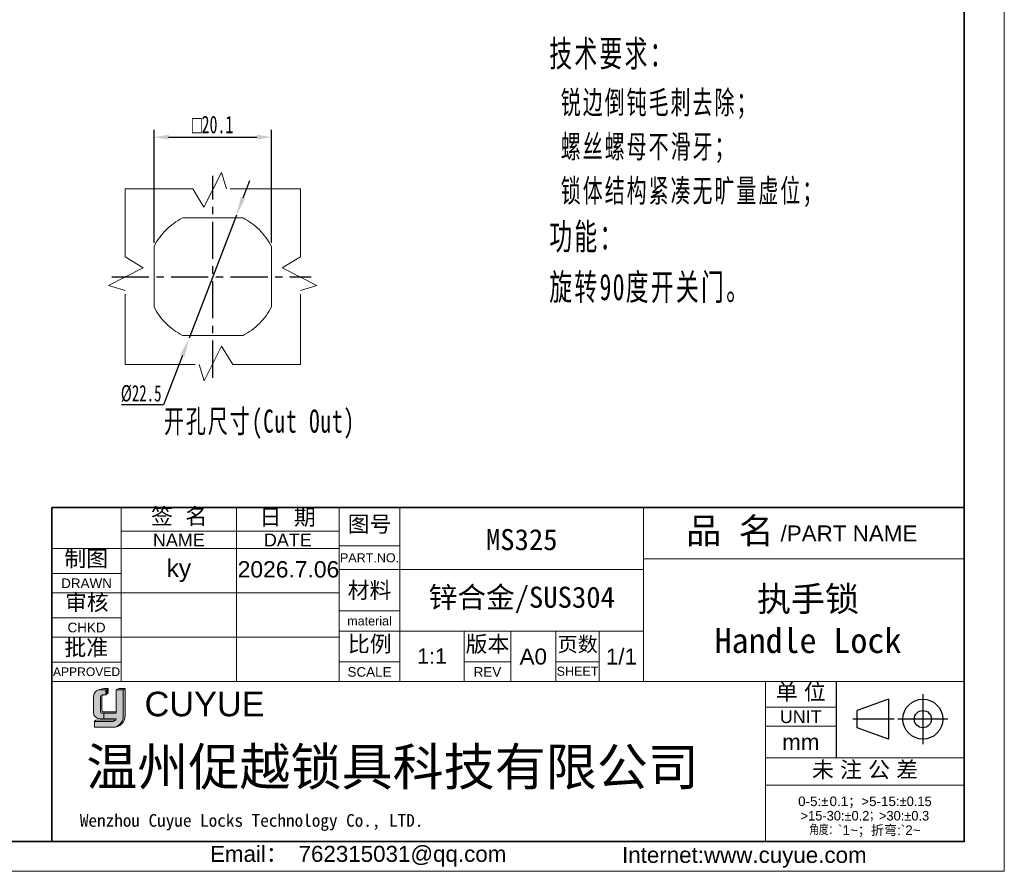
# Model space of a CAD drawing. Header units: millimetres. Extents: x 5820 to 6228, y 2147 to 2435.
# Tile 13 of 21: x 6059 to 6228, y 2147 to 2293. Entities that reach past the tile are written whole.
import ezdxf

# ---------------------------------------------------------------- set-up
doc = ezdxf.new("R2010")
doc.units = ezdxf.units.MM
doc.linetypes.add('ACAD_ISO02W100', pattern=[15, 12, -3])
doc.linetypes.add('CENTER', pattern=[10.159999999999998, 6.35, -1.27, 1.27, -1.27])
for name, color, linetype, lineweight in [('0007', 7, 'Continuous', 5), ('实线层', 7, 'Continuous', 25), ('尺寸线层', 3, 'Continuous', 18), ('粗实线层', 7, 'Continuous', 35), ('细实线层', 3, 'Continuous', 18), ('虚线层', 6, 'ACAD_ISO02W100', 18)]:
    doc.layers.add(name, color=color, linetype=linetype, lineweight=lineweight)
doc.layers.add('2细线层', color=3, linetype='Continuous')
doc.layers.add('中心线层', color=1, linetype='CENTER')
doc.styles.add('ARIAL', font='arial.ttf')
doc.styles.add('SLDTEXTSTYLE1', font='txt')
doc.styles.get("Standard").update_dxf_attribs({"font": 'arial.ttf'})
doc.styles.add('TEXTSTYLE_2', font='arial.ttf')
doc.styles.add('TEXTSTYLE_3', font='arial.ttf')
doc.styles.add('TEXTSTYLE_4', font='arial.ttf')
doc.styles.add('标准', font='txt', dxfattribs={"width": 0.667})
doc.dimstyles.new('SLDDIMSTYLE2', dxfattribs={"dimtxt": 7, "dimasz": 8.16, "dimexe": 0, "dimexo": 0.0625, "dimgap": 1.75, "dimtad": 2, "dimdec": 0, "dimrnd": 1e-09, "dimzin": 4, "dimdsep": 46, "dimtxsty": 'SLDTEXTSTYLE1', "dimblk1": 'NONE', "dimsah": 1, "dimcen": 0, "dimadec": 0, "dimazin": 1, "dimtfac": 1, "dimtmove": 0, "dimatfit": 3, "dimldrblk": 'NONE', "dimfxl": 1, "dimfrac": 2, "dimtolj": 1, "dimtzin": 12, "dimarcsym": 0})
doc.dimstyles.new('标准', dxfattribs={"dimscale": 0.8, "dimtxt": 3.5, "dimasz": 4, "dimexe": 2, "dimexo": 0, "dimtad": 1, "dimdec": 1, "dimdsep": 46, "dimtxsty": '标准', "dimblk": '_CAXARROW', "dimcen": 0, "dimdle": 8, "dimazin": 2, "dimtfac": 0.707107, "dimtmove": 0, "dimatfit": 3, "dimfxl": 1, "dimtolj": 1, "dimarcsym": 1})
doc.dimstyles.new('水平', dxfattribs={"dimtxt": 3, "dimasz": 2.5, "dimexe": 1.25, "dimexo": 0.625, "dimtad": 1, "dimtih": 1, "dimtoh": 1, "dimdsep": 46, "dimtxsty": '标准', "dimcen": 2.5, "dimclrd": 3, "dimclre": 3, "dimclrt": 3, "dimadec": 0, "dimazin": 0, "dimtm": 1e-09, "dimtfac": 0.7, "dimtmove": 0, "dimatfit": 3, "dimfxl": 1, "dimarcsym": 0})

# ---------------------------------------------------------------- blocks, each defined once
blk = doc.blocks.new('*D19')
at = {"layer": '2细线层', "color": 0, "lineweight": -2, "ltscale": 2, "transparency": 16777216}
for p, q in [((6054.455274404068, 2312.890582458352), (5969.882825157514, 2275.222416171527)), ((5955.120844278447, 2268.647500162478), (5962.428755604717, 2271.902409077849))]:
    blk.add_line(p, q, dxfattribs=at)
at = {"layer": '2细线层', "color": 0, "ltscale": 2, "transparency": 16777216}
blk.add_solid([(5969.329490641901, 2276.464761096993), (5970.436159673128, 2273.980071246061), (5962.428755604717, 2271.902409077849)], dxfattribs=at)
at = {"layer": 'Defpoints', "color": 0, "ltscale": 2, "transparency": 16777216}
for p in [(5962.428755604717, 2271.902409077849), (5955.120844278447, 2268.647500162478)]:
    blk.add_point(p, dxfattribs=at)
at = {"layer": '2细线层', "color": 0, "ltscale": 2, "transparency": 16777216, "insert": (5981.234943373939, 2292.900992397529), "char_height": 7, "attachment_point": 1, "rotation": 24.007963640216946, "style": 'SLDTEXTSTYLE1'}
blk.add_mtext('\\A1;∅8挂锁孔（Padlock hole）', dxfattribs=at)
blk = doc.blocks.new('_None')
blk = doc.blocks.new('_CAXARROW')
blk.add_hatch(color=0).paths.add_polyline_path([(0, 0), (-1, 0.125), (-1, -0.125)], flags=0)
blk = doc.blocks.new('*D22')
at = {"layer": 'Defpoints', "color": 0, "transparency": 16777216}
for p in [(6096.179298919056, 2259.345250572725), (6088.107460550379, 2238.342978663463)]:
    blk.add_point(p, dxfattribs=at)
at = {"layer": '尺寸线层', "color": 0, "linetype": 'Continuous', "lineweight": -2, "transparency": 16777216}
for p, q in [((6097.327293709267, 2262.332240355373), (6098.475288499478, 2265.319230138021)), ((6096.179298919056, 2259.345250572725), (6088.107460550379, 2238.342978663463)), ((6086.959465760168, 2235.355988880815), (6083.729627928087, 2226.952211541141)), ((6083.729627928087, 2226.952211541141), (6076.560522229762, 2226.952211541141))]:
    blk.add_line(p, q, dxfattribs=at)
at = {"layer": '尺寸线层', "color": 0, "lineweight": -2, "transparency": 16777216, "xscale": 3.2, "yscale": 3.2, "zscale": 3.2}
for p, rotation in [((6096.179298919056, 2259.345250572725), 248.9766508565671), ((6088.107460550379, 2238.342978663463), 68.97665085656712)]:
    blk.add_blockref('_CAXARROW', p, dxfattribs=dict(at, rotation=rotation))
at = {"layer": '尺寸线层', "color": 0, "transparency": 16777216, "insert": (6079.895075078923, 2228.852211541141), "char_height": 2.8, "width": 18.36821117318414, "attachment_point": 5, "style": '标准'}
blk.add_mtext('\\A1;%%C22.5', dxfattribs=at)
blk = doc.blocks.new('*D23')
at = {"layer": 'Defpoints', "color": 0, "transparency": 16777216}
for p in [(6102.193379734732, 2272.708976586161), (6082.093379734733, 2254.031599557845), (6102.193379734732, 2254.031599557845)]:
    blk.add_point(p, dxfattribs=at)
at = {"layer": '尺寸线层', "color": 3, "linetype": 'Continuous', "lineweight": -2, "transparency": 16777216}
for p, q in [((6082.093379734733, 2254.656599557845), (6082.093379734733, 2273.958976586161)), ((6102.193379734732, 2254.656599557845), (6102.193379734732, 2273.958976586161)), ((6084.593379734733, 2272.708976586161), (6099.693379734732, 2272.708976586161))]:
    blk.add_line(p, q, dxfattribs=at)
at = {"layer": '尺寸线层', "color": 3, "transparency": 16777216}
for points in [[(6084.593379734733, 2273.125643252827), (6084.593379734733, 2272.292309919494), (6082.093379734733, 2272.708976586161)], [(6099.693379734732, 2273.125643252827), (6099.693379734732, 2272.292309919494), (6102.193379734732, 2272.708976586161)]]:
    blk.add_solid(points, dxfattribs=at)
at = {"layer": '尺寸线层', "color": 3, "transparency": 16777216, "insert": (6092.143379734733, 2274.849745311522), "char_height": 3, "attachment_point": 5, "style": '标准'}
blk.add_mtext('{\\fAMGDT|b0|i0|c134|p34;o}20.1', dxfattribs=at)

msp = doc.modelspace()

# ---------------------------------------------------------------- hatches: boundary and pattern name
at = {"layer": '实线层'}
h = msp.add_hatch(color=30, dxfattribs=at)
edge = h.paths.add_edge_path(flags=0)
edge.add_arc((6073.305572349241, 2176.968990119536), 0.3917324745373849, 103.89623382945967, 180.1196323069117, ccw=False)
edge.add_line((6073.21149221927, 2177.349257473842), (6073.823987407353, 2177.349257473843))
edge.add_line((6073.823987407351, 2177.349257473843), (6073.823987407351, 2178.187406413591))
edge.add_line((6073.823987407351, 2178.187406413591), (6072.593073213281, 2178.187406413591))
edge.add_arc((6072.97876153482, 2177.031395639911), 1.218653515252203, 108.4506221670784, 173.4013944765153)
edge.add_line((6071.768180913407, 2177.171434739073), (6071.768180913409, 2174.211528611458))
edge.add_arc((6072.810947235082, 2174.308673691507), 1.047281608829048, 185.3223660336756, 272.7233690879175)
edge.add_line((6072.86070762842, 2173.26257490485), (6073.516943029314, 2173.26257490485))
edge.add_line((6073.516943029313, 2173.26257490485), (6073.516943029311, 2174.211528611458))
edge.add_line((6073.516943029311, 2174.211528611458), (6073.221528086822, 2174.211528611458))
edge.add_arc((6073.196895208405, 2174.493746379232), 0.2832907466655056, 177.6597996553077, 274.98831874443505, ccw=False)
edge.add_line((6072.913840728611, 2174.505313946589), (6072.913840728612, 2176.96817219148))
h = msp.add_hatch(color=254, dxfattribs=at)
h.paths.add_polyline_path([(6073.488322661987, 2178.436702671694), (6072.593073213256, 2178.187406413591), (6073.823987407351, 2178.187406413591), (6074.247327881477, 2178.436702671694)], flags=0)
h.paths.add_polyline_path([(6075.62697953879, 2178.187406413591), (6076.826158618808, 2178.187406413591), (6077.178585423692, 2178.436702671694), (6076.069020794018, 2178.436702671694)], flags=0)
msp.add_hatch(color=251, dxfattribs=at).paths.add_polyline_path([(6073.823987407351, 2177.349257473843), (6074.247327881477, 2177.670922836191), (6074.247327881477, 2178.436702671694), (6073.823987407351, 2178.187406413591)], flags=0)
h = msp.add_hatch(color=251, dxfattribs=at)
edge = h.paths.add_edge_path(flags=0)
edge.add_line((6077.178585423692, 2178.436702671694), (6076.826158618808, 2178.187406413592))
edge.add_line((6076.826158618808, 2178.187406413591), (6076.826158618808, 2173.792634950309))
edge.add_arc((6074.837113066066, 2173.715055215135), 1.990557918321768, -71.74154242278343, 2.2336036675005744, ccw=False)
edge.add_arc((6075.130948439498, 2173.846330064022), 2.048340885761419, 279.2658368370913, 358.4978790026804)
edge.add_line((6077.178585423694, 2173.792634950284), (6077.178585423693, 2178.436702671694))
h = msp.add_hatch(color=251, dxfattribs=at)
edge = h.paths.add_edge_path(flags=0)
edge.add_line((6073.19634154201, 2174.675747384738), (6073.19634154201, 2176.968172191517))
edge.add_arc((6073.588073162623, 2176.968990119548), 0.3917324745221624, 103.89623382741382, 180.1196323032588, ccw=False)
edge.add_line((6073.493993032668, 2177.349257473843), (6073.211492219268, 2177.349257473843))
edge.add_arc((6073.305572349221, 2176.968990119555), 0.3917324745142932, 103.8962338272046, 180.1196323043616)
edge.add_line((6072.913840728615, 2176.968172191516), (6072.913840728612, 2174.505313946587))
edge.add_arc((6073.196895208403, 2174.493746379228), 0.2832907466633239, 177.6597996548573, 274.9883187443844)
edge.add_line((6073.221528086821, 2174.211528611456), (6075.626979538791, 2174.211528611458))
edge.add_line((6075.62697953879, 2174.211528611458), (6075.62697953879, 2174.450005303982))
edge.add_line((6075.62697953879, 2174.450005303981), (6073.377139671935, 2174.450005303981))
edge.add_arc((6073.418919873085, 2174.668739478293), 0.2226886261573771, 178.1966309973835, 259.1862447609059, ccw=False)
h = msp.add_hatch(color=251, dxfattribs=at)
edge = h.paths.add_edge_path(flags=0)
edge.add_line((6072.152784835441, 2173.037073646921), (6071.900638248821, 2172.759577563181))
edge.add_line((6071.900638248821, 2172.759577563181), (6075.028870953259, 2172.759577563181))
edge.add_arc((6074.91426118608, 2173.502959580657), 0.7521650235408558, 278.7644802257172, 323.8869948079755)
edge.add_line((6075.521902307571, 2173.059648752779), (6072.15278483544, 2173.037073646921))
at = {"layer": '尺寸线层'}
h = msp.add_hatch(color=179, dxfattribs=at)
edge = h.paths.add_edge_path(flags=0)
edge.add_line((6076.826158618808, 2178.187406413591), (6075.62697953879, 2178.187406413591))
edge.add_line((6075.62697953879, 2178.187406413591), (6075.62697953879, 2174.211528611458))
edge.add_line((6075.62697953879, 2174.211528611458), (6073.51694302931, 2174.211528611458))
edge.add_line((6073.516943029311, 2174.211528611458), (6073.516943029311, 2173.26257490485))
edge.add_line((6073.516943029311, 2173.26257490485), (6075.626979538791, 2173.26257490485))
edge.add_arc((6074.914261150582, 2173.502959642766), 0.7521650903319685, 278.7644821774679, 341.36184450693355, ccw=False)
edge.add_line((6075.028870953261, 2172.759577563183), (6071.900638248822, 2172.759577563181))
edge.add_line((6071.900638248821, 2172.759577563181), (6071.900638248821, 2171.798284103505))
edge.add_line((6071.900638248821, 2171.798284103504), (6075.09618994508, 2171.798284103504))
edge.add_arc((6075.130948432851, 2173.846329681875), 2.048340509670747, 269.0276957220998, 279.2658387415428)
edge.add_arc((6074.837113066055, 2173.715055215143), 1.990557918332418, 288.258457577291, 362.2336036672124)
edge.add_line((6076.826158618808, 2173.792634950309), (6076.82615861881, 2178.187406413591))

# ---------------------------------------------------------------- linework, layer by layer
at = {"color": 0, "linetype": 'Continuous'}
for p, q in [((6198.768345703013, 2179.638030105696), (6198.768345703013, 2166.589360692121)), ((6207.746119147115, 2176.600470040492), (6202.387966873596, 2174.660175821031)), ((6207.746119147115, 2176.600470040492), (6207.746119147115, 2169.770632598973)), ((6213.619126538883, 2177.479348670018), (6213.619126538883, 2168.891753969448)), ((6202.387966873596, 2171.710926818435), (6202.387966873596, 2174.660175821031)), ((6208.716559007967, 2173.185551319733), (6201.629501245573, 2173.185551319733)), ((6217.912923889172, 2173.185551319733), (6209.325329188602, 2173.185551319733)), ((6207.746119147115, 2169.770632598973), (6202.387966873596, 2171.710926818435))]:
    msp.add_line(p, q, dxfattribs=at)
for radius in [3.41491872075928, 1.474624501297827]:
    msp.add_circle((6213.619126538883, 2173.185551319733), radius, dxfattribs=at)
at = {"layer": '0007'}
for p, q in [((6072.593073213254, 2178.187406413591), (6073.488322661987, 2178.436702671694)), ((6072.593073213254, 2178.187406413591), (6073.823987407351, 2178.187406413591)), ((6073.488322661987, 2178.436702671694), (6074.247327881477, 2178.436702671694)), ((6073.823987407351, 2178.187406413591), (6074.247327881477, 2178.436702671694)), ((6073.823987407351, 2177.349257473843), (6073.823987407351, 2178.187406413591)), ((6074.247327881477, 2177.670922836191), (6074.247327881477, 2178.436702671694)), ((6075.62697953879, 2178.187406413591), (6076.069020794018, 2178.436702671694)), ((6075.62697953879, 2178.187406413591), (6076.826158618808, 2178.187406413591)), ((6075.62697953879, 2174.211528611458), (6075.62697953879, 2178.187406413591)), ((6076.069020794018, 2178.436702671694), (6077.178585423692, 2178.436702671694)), ((6076.826158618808, 2178.187406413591), (6077.178585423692, 2178.436702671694)), ((6076.826158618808, 2178.187406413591), (6076.826158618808, 2173.792634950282)), ((6077.178585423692, 2178.436702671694), (6077.178585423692, 2173.792634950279)), ((6071.768180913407, 2174.211528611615), (6071.768180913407, 2177.171434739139)), ((6072.913840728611, 2174.505313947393), (6072.913840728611, 2176.968172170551)), ((6073.19634154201, 2174.675747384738), (6073.19634154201, 2176.968172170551)), ((6073.211492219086, 2177.349257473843), (6073.823987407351, 2177.349257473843)), ((6073.823987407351, 2177.349257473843), (6074.247327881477, 2177.670922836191)), ((6071.900638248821, 2172.759577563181), (6072.152784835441, 2173.037073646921)), ((6072.152784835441, 2173.037073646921), (6075.521902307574, 2173.05964875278)), ((6072.860707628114, 2173.26257490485), (6075.62697953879, 2173.26257490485)), ((6073.221528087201, 2174.211528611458), (6075.62697953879, 2174.211528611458)), ((6073.377139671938, 2174.450005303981), (6075.62697953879, 2174.450005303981)), ((6073.516943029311, 2174.211528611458), (6073.516943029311, 2173.26257490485)), ((6071.900638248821, 2171.798284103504), (6071.900638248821, 2172.759577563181)), ((6071.900638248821, 2172.759577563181), (6075.028870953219, 2172.759577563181)), ((6071.900638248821, 2171.798284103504), (6075.096189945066, 2171.798284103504))]:
    msp.add_line(p, q, dxfattribs=at)
for centre, radius, start, end in [((6072.978761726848, 2177.031395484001), 1.21865372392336, 108.4506284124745, 173.401388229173), ((6073.305572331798, 2176.968990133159), 0.3917324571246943, 103.8962318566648, 180.1196373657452), ((6073.588073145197, 2176.968990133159), 0.3917324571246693, 103.8962318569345, 180.1196373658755), ((6073.418919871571, 2174.668739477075), 0.222688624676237, 178.1966306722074, 259.186245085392), ((6072.810947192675, 2174.308673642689), 1.047281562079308, 185.3223635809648, 272.7233715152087), ((6073.196895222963, 2174.493746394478), 0.2832907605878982, 177.6598026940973, 274.9883156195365), ((6074.914261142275, 2173.50295965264), 0.7521651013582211, 278.7644826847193, 341.3618439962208), ((6075.130948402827, 2173.846330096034), 2.048340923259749, 269.0276967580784, 358.4978781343), ((6074.837113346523, 2173.715055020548), 1.990557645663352, 288.2424993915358, 2.233609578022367)]:
    msp.add_arc(centre, radius, start, end, dxfattribs=at)
at = {"layer": '中心线层'}
for p, q in [((6092.143379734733, 2231.575068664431), (6092.143379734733, 2266.113160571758)), ((6074.874333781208, 2248.844114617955), (6108.973542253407, 2248.844114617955))]:
    msp.add_line(p, q, dxfattribs=at)
at = {"layer": '粗实线层'}
msp.add_lwpolyline([(5844.899717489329, 2428.152732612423), (6220.698882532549, 2428.152732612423), (6220.698882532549, 2152.252677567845), (5844.899717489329, 2152.252677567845)], close=True, dxfattribs=at)
msp.add_lwpolyline([(6220.698668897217, 2209.363845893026), (6159.834174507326, 2209.363845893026), (6064.629610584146, 2209.362703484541), (6064.629610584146, 2152.225341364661)], dxfattribs=at)
at = {"layer": '细实线层'}
for p, q in [((6076.472100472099, 2209.362703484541), (6076.472100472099, 2179.646826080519)), ((6096.209583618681, 2209.362703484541), (6096.209583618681, 2179.646826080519)), ((6113.752991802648, 2209.388048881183), (6113.752991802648, 2179.646826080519)), ((6113.75401308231, 2209.362703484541), (6113.75401308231, 2179.646826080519)), ((6124.169996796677, 2209.363417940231), (6124.169996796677, 2179.646826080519)), ((6165.834174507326, 2209.363845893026), (6165.834174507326, 2179.646826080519)), ((6076.472100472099, 2205.305554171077), (6113.75401308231, 2205.305554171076)), ((6064.629610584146, 2202.34493169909), (6113.75401308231, 2202.344931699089)), ((6113.752991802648, 2202.808887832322), (6124.169996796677, 2202.808887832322)), ((6165.834174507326, 2200.591631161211), (6220.698668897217, 2200.591631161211)), ((6113.752991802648, 2198.751738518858), (6165.838016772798, 2198.751738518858)), ((6064.629610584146, 2198.068477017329), (6076.472100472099, 2198.068477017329)), ((6064.629610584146, 2194.778896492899), (6113.75401308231, 2194.778896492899)), ((6113.752991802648, 2191.733966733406), (6124.169996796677, 2191.733966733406)), ((6064.629610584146, 2190.502441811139), (6076.472100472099, 2190.502441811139)), ((6113.752991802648, 2188.22508084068), (6165.838016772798, 2188.22508084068)), ((6135.135265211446, 2188.22508084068), (6135.135265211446, 2179.646826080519)), ((6143.13991115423, 2188.22508084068), (6143.13991115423, 2179.646826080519)), ((6150.815599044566, 2188.22508084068), (6150.815599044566, 2179.646826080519)), ((6158.271981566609, 2188.22508084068), (6158.271981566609, 2179.646826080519)), ((6064.629610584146, 2187.212861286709), (6113.75401308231, 2187.212861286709)), ((6064.629610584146, 2182.93640660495), (6076.472100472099, 2182.93640660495)), ((6113.752991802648, 2182.96175200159), (6124.169996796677, 2182.96175200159)), ((6135.135265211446, 2182.96175200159), (6143.13991115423, 2182.96175200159)), ((6150.815599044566, 2182.96175200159), (6158.271981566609, 2182.96175200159)), ((6064.629610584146, 2179.646826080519), (6186.706443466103, 2179.646826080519)), ((6186.706443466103, 2179.646826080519), (6186.706443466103, 2152.343790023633)), ((6186.706550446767, 2179.638030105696), (6220.698882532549, 2179.638030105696)), ((6186.706550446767, 2179.638030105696), (6186.706550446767, 2152.225341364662)), ((6186.706550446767, 2175.251922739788), (6198.768345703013, 2175.251922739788)), ((6186.706550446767, 2171.962342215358), (6198.768345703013, 2171.962342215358)), ((6186.706550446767, 2166.589360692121), (6220.698882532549, 2166.589360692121)), ((6186.706550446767, 2161.874295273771), (6220.698882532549, 2161.874295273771))]:
    msp.add_line(p, q, dxfattribs=at)
msp.add_lwpolyline([(5820.46658539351, 2435.006025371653), (6227.552175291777, 2435.006025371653), (6227.552175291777, 2147.167729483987), (5820.46658539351, 2147.167729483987)], close=True, dxfattribs=at)
at = {"layer": '虚线层'}
for p, q in [((6090.6314818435, 2260.725235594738), (6093.637741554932, 2266.658642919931)), ((6093.637741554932, 2266.658642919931), (6094.484832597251, 2263.844114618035)), ((6077.143379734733, 2263.844114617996), (6088.732790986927, 2263.844114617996)), ((6077.143379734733, 2252.2547033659), (6077.143379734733, 2263.844114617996)), ((6088.732790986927, 2263.844114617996), (6090.6314818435, 2260.725235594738)), ((6107.143379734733, 2263.844114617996), (6094.484832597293, 2263.844114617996)), ((6107.143379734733, 2252.2547033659), (6107.143379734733, 2263.844114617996)), ((6086.989497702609, 2258.894114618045), (6097.297261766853, 2258.894114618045)), ((6082.093379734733, 2243.690232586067), (6082.093379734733, 2254.031599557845)), ((6102.193379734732, 2243.690232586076), (6102.193379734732, 2254.031599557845)), ((6077.143379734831, 2252.2547033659), (6080.26225875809, 2250.356012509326)), ((6107.143379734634, 2252.2547033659), (6104.024500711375, 2250.356012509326)), ((6080.26225875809, 2250.356012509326), (6074.328851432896, 2247.349752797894)), ((6104.024500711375, 2250.356012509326), (6109.957908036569, 2247.349752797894)), ((6074.328851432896, 2247.349752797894), (6077.143379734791, 2246.502661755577)), ((6109.957908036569, 2247.349752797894), (6107.143379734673, 2246.502661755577)), ((6077.143379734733, 2233.844114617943), (6077.143379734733, 2246.502661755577)), ((6107.143379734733, 2233.844114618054), (6107.143379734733, 2246.502661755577)), ((6086.955894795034, 2238.794114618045), (6097.297261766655, 2238.794114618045)), ((6093.655277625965, 2236.962993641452), (6090.649017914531, 2231.029586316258)), ((6095.553968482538, 2233.844114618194), (6093.655277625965, 2236.962993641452)), ((6077.1433797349, 2233.844114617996), (6089.801926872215, 2233.844114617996)), ((6090.649017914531, 2231.029586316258), (6089.801926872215, 2233.844114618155)), ((6095.553968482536, 2233.844114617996), (6107.143379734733, 2233.844114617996))]:
    msp.add_line(p, q, dxfattribs=at)
for centre, radius, start, end in [((6092.143379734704, 2248.844114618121), 11.29999999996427, 117.2660444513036, 152.7339555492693), ((6092.143379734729, 2248.844114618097), 11.30000000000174, 27.26604445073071, 62.73395554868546), ((6092.143379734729, 2248.844114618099), 11.29999999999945, 207.2660444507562, 242.7339555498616), ((6092.143379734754, 2248.844114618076), 11.29999999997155, 297.2660444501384, 332.7339555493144)]:
    msp.add_arc(centre, radius, start, end, dxfattribs=at)

# ---------------------------------------------------------------- texts
at = {"color": 0, "linetype": 'Continuous', "attachment_point": 2, "line_spacing_factor": 0.8999999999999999}
for s, insert, char_height, width, style in [('签  名', (6086.386234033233, 2209.260494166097), 2.741317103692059, 12.05751194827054, 'TEXTSTYLE_2'), ('日  期', (6104.958799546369, 2209.118487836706), 2.741317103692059, 12.05751194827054, 'TEXTSTYLE_2'), ('{\\fSimSun|b0|i0|c0|p34;品 名}', (6180.606479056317, 2207.599708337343), 4.386107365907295, 16.0709715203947, 'TEXTSTYLE_2'), ('图号', (6118.961494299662, 2207.91893426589), 2.741317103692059, 8.03120245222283, 'TEXTSTYLE_2'), ('/PART NAME', (6200.975255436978, 2206.307015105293), 2.741317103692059, 23.34705384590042, 'TEXTSTYLE_3'), ('PART.NO.', (6118.961494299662, 2201.547881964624), 1.535137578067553, 10.10679795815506, 'TEXTSTYLE_3'), ('材料', (6118.961494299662, 2196.613511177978), 2.741317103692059, 8.03120245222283, 'TEXTSTYLE_2'), ('material', (6118.961494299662, 2190.747092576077), 1.535137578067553, 9.633130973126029, 'TEXTSTYLE_3'), ('比例', (6119.00707831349, 2187.419561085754), 2.741317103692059, 8.03120245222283, 'TEXTSTYLE_2'), ('版本', (6139.137588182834, 2187.402293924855), 2.741317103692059, 8.03120245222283, 'TEXTSTYLE_2'), ('页数', (6154.58314086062, 2187.247591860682), 2.522011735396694, 7.388706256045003, 'TEXTSTYLE_2'), ('A0', (6146.977755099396, 2185.264458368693), 2.741317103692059, 4.026309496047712, 'TEXTSTYLE_2'), ('1/1', (6162.054999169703, 2185.264458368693), 2.741317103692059, 6.039464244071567, 'TEXTSTYLE_2'), ('SCALE', (6118.961494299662, 2182.08453052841), 1.644790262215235, 7.520788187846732, 'TEXTSTYLE_3'), ('REV', (6139.137588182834, 2182.08453052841), 1.644790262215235, 3.567929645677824, 'TEXTSTYLE_4'), ('SHEET', (6154.543790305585, 2182.139356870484), 1.535137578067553, 6.342986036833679, 'TEXTSTYLE_4'), ('单 位', (6192.73744807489, 2179.231893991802), 2.741317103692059, 10.04435720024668, 'TEXTSTYLE_2'), ('UNIT', (6192.73744807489, 2174.70365931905), 2.193053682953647, 7.133538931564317, 'TEXTSTYLE_3'), ('mm', (6192.73744807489, 2170.646510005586), 2.741317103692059, 6.35904041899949, 'TEXTSTYLE_3'), ('未 注 公 差', (6203.721846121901, 2165.927374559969), 2.741317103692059, 22.10186914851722, 'TEXTSTYLE_2'), ('{\\C256;Email\\fSimSun|b0|i0|c0|p34;： \\farial|b0|i0|c0|p34;762315031@qq.com}', (6117.019810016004, 2151.519716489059), 2.735845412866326, 55.56588949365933, 'TEXTSTYLE_3'), ('{\\C256;Internet:www.cuyue.com}', (6183.076947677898, 2151.340729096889), 2.735845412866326, 81.09547576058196, 'TEXTSTYLE_3')]:
    msp.add_mtext(s, dxfattribs=dict(at, insert=insert, char_height=char_height, width=width, style=style))
at = {"linetype": 'Continuous', "attachment_point": 2, "line_spacing_factor": 0.8999999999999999}
for s, insert, char_height, width, style in [('NAME', (6086.340842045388, 2204.921769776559), 2.193053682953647, 8.829283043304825, 'TEXTSTYLE_3'), ('DATE', (6104.981798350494, 2204.921769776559), 2.193053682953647, 8.152615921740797, 'TEXTSTYLE_3'), ('制图', (6070.515995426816, 2202.030090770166), 2.741317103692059, 8.03120245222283, 'TEXTSTYLE_2'), ('DRAWN', (6070.550855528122, 2197.246081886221), 1.644790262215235, 8.664192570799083, 'TEXTSTYLE_3'), ('审核', (6070.613042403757, 2194.539564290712), 2.741317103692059, 8.03120245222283, 'TEXTSTYLE_2'), ('CHKD', (6070.550855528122, 2189.680046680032), 1.644790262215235, 6.499673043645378, 'TEXTSTYLE_3'), ('批准', (6070.501342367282, 2186.791621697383), 2.741317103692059, 8.03120245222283, 'TEXTSTYLE_2'), ('APPROVED', (6070.550855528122, 2182.031771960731), 1.480311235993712, 11.46828481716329, 'TEXTSTYLE_3')]:
    msp.add_mtext(s, dxfattribs=dict(at, insert=insert, char_height=char_height, width=width, style=style))
at = {"color": 0, "lineweight": 13, "char_height": 3.600000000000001, "width": 69.44029618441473, "attachment_point": 5}
for s, insert in [('{\\fFangSong|b0|i0|c134|p34;\\C3;MS325}', (6145.002085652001, 2203.857741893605)), ('{\\fFangSong|b0|i0|c134|p34;\\C3;锌合金/SUS304}', (6145.002085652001, 2193.597773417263))]:
    msp.add_mtext(s, dxfattribs=dict(at, insert=insert))
at = {"color": 0, "insert": (6193.972518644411, 2190.154372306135), "char_height": 4.267918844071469, "width": 97.6351415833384, "attachment_point": 5, "style": 'ARIAL'}
msp.add_mtext('{\\fFangSong|b0|i0|c134|p34;执手锁\\PHandle Lock}', dxfattribs=at)
at = {"color": 0, "insert": (6129.652631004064, 2183.971097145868), "char_height": 2.626411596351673, "width": 18.27544735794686, "attachment_point": 5}
msp.add_mtext('1:1', dxfattribs=at)
at = {"color": 7, "linetype": 'Continuous', "attachment_point": 1, "line_spacing_factor": 0.8999999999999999}
for s, insert, char_height, width, style in [('CUYUE', (6080.47262865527, 2177.876644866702), 4.2, 46.80168260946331, 'TEXTSTYLE_2'), ('{\\fsimsun|b0|i0|c134|p34;\\C0;Wenzhou Cuyue Locks Technology Co., LTD.}', (6069.407390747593, 2156.946296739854), 2.16, 90.1565775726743, 'TEXTSTYLE_3')]:
    msp.add_mtext(s, dxfattribs=dict(at, insert=insert, char_height=char_height, width=width, style=style))
at = {"color": 0, "linetype": 'Continuous', "lineweight": 13, "insert": (6203.70271648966, 2159.955373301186), "char_height": 1.641507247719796, "width": 33.36846827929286, "attachment_point": 2, "line_spacing_factor": 0.8999999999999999, "style": 'TEXTSTYLE_2'}
msp.add_mtext('0-5:{\\Fgdt,gbcbig.shx;`\\fsimsun|b0|i0|c0|p34;\\W0.16667; \\farial|b0|i0|c0|p34;\\W1;0.1\\fsimsun|b0|i0|c0|p34;；}>5-15:{\\Fgdt,gbcbig.shx;`0.15\\P>15-30:`0.2；>30:`0.3\\P角度：}`1~{\\fsimsun|b0|i0|c0|p34;；折弯}:`2~', dxfattribs=at)
at = {"layer": '尺寸线层', "char_height": 3.9375, "width": 127.9626117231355, "attachment_point": 1, "line_spacing_factor": 1.150569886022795, "style": '标准'}
for s, insert in [('{\\H1.14286x;\\T1.1;技术要求：\\P\\H0.875x; 锐边倒钝毛刺去除；\\P 螺丝螺母不滑牙；\\P 锁体结构紧凑无旷量虚位；\\P\\H1.14286x;功能：\\P旋转90度开关门。}', (6149.714441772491, 2289.257547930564)), ('{\\T1.1;开孔尺寸(Cut Out)}', (6083.790441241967, 2226.112419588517))]:
    msp.add_mtext(s, dxfattribs=dict(at, insert=insert))
at = {"layer": '尺寸线层', "color": 6, "insert": (6070.515049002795, 2168.244158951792), "char_height": 6.40185, "width": 117.5245980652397, "attachment_point": 1}
msp.add_mtext('{\\fSimSun|b0|i0|c134|p2;\\C0;温州促越锁具科技有限公司}', dxfattribs=at)
at = {"layer": '细实线层', "insert": (6086.340842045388, 2198.561914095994), "char_height": 3, "attachment_point": 5}
msp.add_mtext_dynamic_manual_height_columns('ky', width=13.15832209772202, gutter_width=1, heights=[0], dxfattribs=at)
at = {"layer": '细实线层', "insert": (6096.409589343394, 2200.206419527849), "char_height": 2.79615, "attachment_point": 1}
msp.add_mtext('2026.7.06', dxfattribs=at)

# ---------------------------------------------------------------- dimensions: what is measured, and where the dimension line sits
at = {"layer": '2细线层', "ltscale": 2}
dim = msp.add_diameter_dim_2p(p1=(5955.120844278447, 2268.647500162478), p2=(5962.428755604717, 2271.902409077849), text='<>挂锁孔（Padlock hole）', dimstyle='SLDDIMSTYLE2', dxfattribs=at)
dim.commit()
dim.dimension.update_dxf_attribs({"geometry": '*D19', "text_midpoint": (6019.391460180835, 2297.273326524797), "dimtype": 163})
at = {"layer": '尺寸线层'}
dim = msp.add_linear_dim(base=(6102.193379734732, 2272.708976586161), p1=(6082.093379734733, 2254.031599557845), p2=(6102.193379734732, 2254.031599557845), angle=180, text='{\\fAMGDT|b0|i0|c134|p34;o}<>', dimstyle='水平', override={"dimarcsym": 1}, dxfattribs=at)
dim.commit()
dim.dimension.update_dxf_attribs({"geometry": '*D23', "text_midpoint": (6092.143379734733, 2274.849745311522)})
dim = msp.add_diameter_dim_2p(p1=(6096.179298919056, 2259.345250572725), p2=(6088.107460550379, 2238.342978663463), dimstyle='标准', override={"dimtoh": 1, "dimpost": '%%C<>', "dimsah": 1, "dimatfit": 1}, dxfattribs=at)
dim.commit()
dim.dimension.update_dxf_attribs({"geometry": '*D22', "text_midpoint": (6079.895075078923, 2226.952211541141), "dimtype": 163})

doc.saveas('drawing.dxf')
